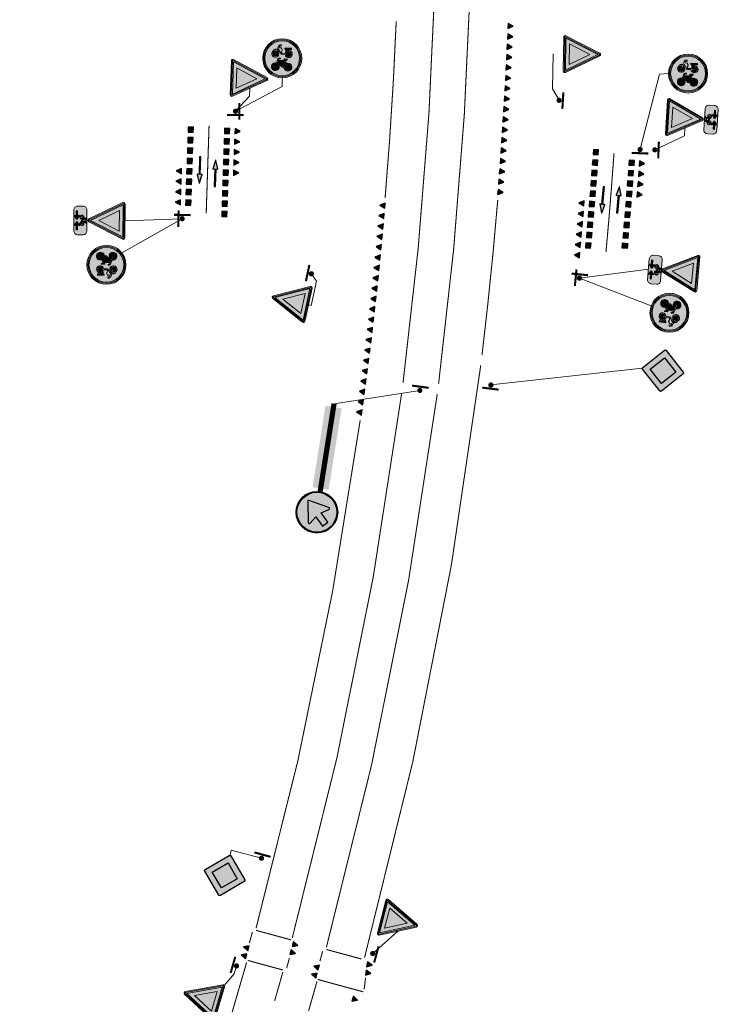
# Model space of a CAD drawing. Header units: metres. Extents: x 232695 to 233536, y 552964 to 554401.
# Tile 10 of 23: x 233246 to 233313, y 553775 to 553870. Entities that reach past the tile are written whole.
import ezdxf

# ---------------------------------------------------------------- set-up
doc = ezdxf.new("R2010")
doc.units = ezdxf.units.M
for name, pattern in [('VW-1-1_STREEP', [2, 1, -1]), ('VW-3-3_STREEP', [6, 3, -3]), ('VW-5050_STREEP', [1, 0.5, -0.5]), ('XX-AFBREEK', [7, 4, -1, 1, -1])]:
    doc.linetypes.add(name, pattern=pattern)
for name, color, linetype, lineweight in [('N-WE-VW-MARKERING_DWARS-S', 7, 'Continuous', 25), ('N-WE-VW-VERKEERSTEKEN_BORD-AANPIJLING-T18', 7, 'Continuous', 13), ('N-WE-VW-VERKEERSTEKEN_BORD-S', 7, 'Continuous', 25), ('N-WE-VW-VERKEERSTEKEN_BORD_ONDERBORD-S', 7, 'Continuous', 25), ('N-WE-VW-VERKEERSTEKEN_PAAL-S', 7, 'Continuous', 25), ('N-WE-VW-VERKEERSTEKEN_PAAL_DUBBEL-S', 7, 'Continuous', 25), ('to-xx-bibcontour', 7, 'Continuous', 25), ('to-xx-bibkleur', 7, 'Continuous', 13), ('to-xx-bibmono', 7, 'Continuous', 13), ('X-XX-AL-AFBREEKLIJN-G', 7, 'XX-AFBREEK', 18)]:
    doc.layers.add(name, color=color, linetype=linetype, lineweight=lineweight)
for name, color, linetype, lineweight, true_color in [('N-WE-VW-MARKERING_DWARS_OVERSTEEK_KANALISATIESTREEP50_010-G', 7, 'VW-5050_STREEP', 13, 0xffffff), ('N-WE-VW-MARKERING_FIGUUR-S', 7, 'Continuous', 13, 0xffffff), ('N-WE-VW-MARKERING_LANGS_STREEP_33-G', 7, 'VW-3-3_STREEP', 13, 0xffffff)]:
    doc.layers.add(name, color=color, linetype=linetype, lineweight=lineweight, true_color=true_color)
doc.layers.add('N-WE-VW-MARKERING_LANGS_STREEP_010-G', color=7, linetype='Continuous', true_color=0xffffff)
doc.layers.add('N-WE-VW-MARKERING_LANGS_STREEP_11_010-G', color=7, linetype='VW-1-1_STREEP', true_color=0xffffff)

# ---------------------------------------------------------------- blocks, each defined once
blk = doc.blocks.new('B01')
h = blk.add_hatch(color=255)
edge = h.paths.add_edge_path()
edge.add_line((0.521, 0.491), (0.991, 0.021))
edge.add_arc((0.971, 0), 0.0293, -45, 45, ccw=False)
edge.add_line((0.991, -0.021), (0.521, -0.491))
edge.add_arc((0.5, -0.471), 0.0293, 225, 315, ccw=False)
edge.add_line((0.479, -0.491), (0.009, -0.021))
edge.add_arc((0.029, 0), 0.0293, 135, 225, ccw=False)
edge.add_line((0.009, 0.021), (0.479, 0.491))
edge.add_arc((0.5, 0.471), 0.0293, 45, 135, ccw=False)
h.paths.add_polyline_path([(0.5, 0.31), (0.81, 0), (0.5, -0.31), (0.19, 0)], flags=16)
at = {"true_color": 0xfad505}
blk.add_hatch(color=40, dxfattribs=at).paths.add_polyline_path([(0.5, 0.31), (0.81, 0), (0.5, -0.31), (0.19, 0)])
at = {"color": 250}
blk.add_lwpolyline([(0.521, 0.491), (0.991, 0.021, -0.414214), (0.991, -0.021), (0.521, -0.491, -0.414214), (0.479, -0.491), (0.009, -0.021, -0.414214), (0.009, 0.021), (0.479, 0.491, -0.414214)], format="xyb", close=True, dxfattribs=at)
at = {"color": 40, "true_color": 0xfad505}
blk.add_lwpolyline([(0.5, 0.31), (0.81, 0), (0.5, -0.31), (0.19, 0)], close=True, dxfattribs=at)
blk = doc.blocks.new('*U10')
at = {"const_width": 0.25, "flags": 128}
blk.add_lwpolyline([(0.128, -0.012, 1), (-0.121, 0.016, 1)], format="xyb", close=True, dxfattribs=at)
at = {"const_width": 0.2, "flags": 128}
blk.add_lwpolyline([(0.758, -0.446), (-0.832, -0.265)], dxfattribs=at)
blk = doc.blocks.new('D02r_BB22')
h = blk.add_hatch(color=255)
edge = h.paths.add_edge_path()
edge.add_arc((0, 2.641), 0.5, 0, 360)
edge = h.paths.add_edge_path(flags=17)
edge.add_arc((0, 2.641), 0.48, 0, 360)
at = {"true_color": 0x007dfa}
h = blk.add_hatch(color=150, dxfattribs=at)
edge = h.paths.add_edge_path()
edge.add_arc((0, 2.641), 0.48, 0, 360)
edge = h.paths.add_edge_path(flags=16)
edge.add_arc((0.142, 2.911), 0.0275, 10.4106, 147.4324)
edge.add_line((0.118, 2.926), (0.009, 2.751))
edge.add_line((0.009, 2.751), (-0.188, 2.948))
edge.add_line((-0.188, 2.948), (-0.297, 2.838))
edge.add_line((-0.297, 2.838), (-0.1, 2.641))
edge.add_line((-0.1, 2.641), (-0.275, 2.532))
edge.add_arc((-0.26, 2.509), 0.0276, 121.9964, 259.0182)
edge.add_line((-0.266, 2.482), (0.234, 2.392))
edge.add_arc((0.238, 2.416), 0.0239, 259.8431, 392.4604)
edge.add_line((0.258, 2.429), (0.169, 2.916))
h = blk.add_hatch(color=255)
edge = h.paths.add_edge_path()
edge.add_arc((0.142, 2.911), 0.0275, 10.4106, 147.4324)
edge.add_line((0.118, 2.926), (0.009, 2.751))
edge.add_line((0.009, 2.751), (-0.188, 2.948))
edge.add_line((-0.188, 2.948), (-0.297, 2.838))
edge.add_line((-0.297, 2.838), (-0.1, 2.641))
edge.add_line((-0.1, 2.641), (-0.275, 2.532))
edge.add_arc((-0.26, 2.509), 0.0276, 121.9964, 259.0182)
edge.add_line((-0.266, 2.482), (0.234, 2.392))
edge.add_arc((0.238, 2.416), 0.0239, 259.8431, 392.4604)
edge.add_line((0.258, 2.429), (0.169, 2.916))
at = {"color": 150, "true_color": 0x007dfa}
blk.add_lwpolyline([(0.169, 2.916, 0.681015), (0.118, 2.926), (0.009, 2.751), (-0.188, 2.948), (-0.297, 2.838), (-0.1, 2.641), (-0.275, 2.532, 0.681015), (-0.266, 2.482), (0.234, 2.392, 0.653244), (0.258, 2.429)], format="xyb", close=True, dxfattribs=at)
at = {"color": 251, "const_width": 0.125}
blk.add_lwpolyline([(0, 2.166), (0, 0)], dxfattribs=at)
at = {"color": 150, "true_color": 0x007dfa}
for radius in [0.5, 0.48]:
    blk.add_circle((0, 2.641), radius, dxfattribs=at)
at = {"color": 254}
blk.add_solid([(-0.195, 2.062), (-0.195, 1.989), (0.195, 2.062), (0.195, 1.989)], dxfattribs=at)
at = {"color": 2, "true_color": 0xffff00}
blk.add_solid([(-0.195, 1.989), (0.195, 1.989), (-0.195, 0.079), (0.195, 0.079)], dxfattribs=at)
blk = doc.blocks.new('*U14')
at = {"const_width": 0.2, "flags": 128}
blk.add_lwpolyline([(-0.444, -0.753), (-0.265, 0.837)], dxfattribs=at)
at = {"const_width": 0.25, "flags": 128}
blk.add_lwpolyline([(-0.011, -0.122, 1), (0.017, 0.126, 1)], format="xyb", close=True, dxfattribs=at)
blk = doc.blocks.new('*U16')
at = {"const_width": 0.25, "flags": 128}
blk.add_lwpolyline([(0.003, 0.127, 1), (0.004, -0.123, 1)], format="xyb", close=True, dxfattribs=at)
at = {"const_width": 0.2, "flags": 128}
blk.add_lwpolyline([(0.36, 0.804), (0.367, -0.796)], dxfattribs=at)
blk = doc.blocks.new('*U15')
at = {"const_width": 0.2, "flags": 128}
blk.add_lwpolyline([(-0.347, -0.802), (-0.366, 0.798)], dxfattribs=at)
at = {"const_width": 0.25, "flags": 128}
blk.add_lwpolyline([(0.005, -0.123, 1), (0.002, 0.127, 1)], format="xyb", close=True, dxfattribs=at)
blk = doc.blocks.new('N-SVW-MARKERING_DWARS_DRIEHOEK_50 50')
at = {"flags": 128}
blk.add_lwpolyline([(0.25, -0.25), (0.5, 0.25), (0, 0.25)], close=True, dxfattribs=at)
blk.add_solid([(0, 0.25), (0.5, 0.25), (0.25, -0.25), (0.5, 0.25)])
blk = doc.blocks.new('N-SVW-VERKEERSTEKEN_BORD_B06-SO')
at = {"true_color": 0xff0000}
h = blk.add_hatch(color=1, dxfattribs=at)
h.dxf.hatch_style = 1
h.paths.add_polyline_path([(-3.53, 3.13), (-0.27, -3.4, 0.284079), (0, -3.56), (0, -3.36, -0.284079), (-0.09, -3.31), (-3.35, 3.22, -0.557537), (-3.26, 3.36), (0, 3.36), (0, 3.56), (-3.26, 3.56, 0.557537)])
at = {"true_color": 0xffffff}
h = blk.add_hatch(color=7, dxfattribs=at)
h.dxf.hatch_style = 1
h.paths.add_polyline_path([(-0.09, -3.31, 0.284079), (0, -3.36), (0, -3.04), (-3.1, 3.16), (0, 3.16), (0, 3.36), (-3.26, 3.36, 0.557537), (-3.35, 3.22)])
at = {"true_color": 0xff0000}
h = blk.add_hatch(color=1, dxfattribs=at)
h.dxf.hatch_style = 1
h.paths.add_polyline_path([(0, -3.04), (0, -1.48), (-1.97, 2.46), (0, 2.46), (0, 3.16), (-3.1, 3.16)], flags=17)
at = {"true_color": 0xffffff}
h = blk.add_hatch(color=7, dxfattribs=at)
h.dxf.hatch_style = 1
h.paths.add_polyline_path([(0, -1.48), (1.97, 2.46), (-1.97, 2.46)])
at = {"true_color": 0xff0000}
h = blk.add_hatch(color=1, dxfattribs=at)
h.dxf.hatch_style = 1
h.paths.add_polyline_path([(0, 3.36), (3.26, 3.36, -0.557537), (3.35, 3.22), (0.09, -3.31, -0.284079), (0, -3.36), (0, -3.56, 0.284079), (0.27, -3.4), (3.53, 3.13, 0.557537), (3.26, 3.56), (0, 3.56)])
at = {"true_color": 0xffffff}
h = blk.add_hatch(color=7, dxfattribs=at)
h.dxf.hatch_style = 1
h.paths.add_polyline_path([(0, -3.04), (0, -3.36, 0.284079), (0.09, -3.31), (3.35, 3.22, 0.557537), (3.26, 3.36), (0, 3.36), (0, 3.16), (3.1, 3.16)])
at = {"true_color": 0xff0000}
h = blk.add_hatch(color=1, dxfattribs=at)
h.dxf.hatch_style = 1
h.paths.add_polyline_path([(0, -3.04), (3.1, 3.16), (0, 3.16), (0, 2.46), (1.97, 2.46), (0, -1.48)], flags=17)
at = {"color": 1, "lineweight": 0, "true_color": 0xff0000}
blk.add_lwpolyline([(-3.53, 3.13), (-0.27, -3.4, 0.618034), (0.27, -3.4), (3.53, 3.13, 0.557537), (3.26, 3.56), (-3.26, 3.56, 0.557537)], format="xyb", close=True, dxfattribs=at)
at = {"color": 7, "lineweight": 0, "true_color": 0xffffff}
blk.add_lwpolyline([(-3.35, 3.22), (-0.09, -3.31, 0.618034), (0.09, -3.31), (3.35, 3.22, 0.557537), (3.26, 3.36), (-3.26, 3.36, 0.557537)], format="xyb", close=True, dxfattribs=at)
for points in [[(-3.1, 3.16), (0, -3.04), (3.1, 3.16)], [(-1.97, 2.46), (0, -1.48), (1.97, 2.46)]]:
    blk.add_lwpolyline(points, close=True, dxfattribs=at)
blk = doc.blocks.new('P06')
at = {"layer": 'to-xx-bibkleur'}
h = blk.add_hatch(color=256, dxfattribs=at)
edge = h.paths.add_edge_path()
edge.add_line((-0.508, 0.136), (-0.005, 0.001))
edge.add_arc((0, 0.015), 0.015, 250, 373.22231)
edge.add_line((0.015, 0.018), (-0.007, 0.112))
edge.add_line((-0.007, 0.112), (1.063, 0.112))
edge.add_line((1.063, 0.112), (1.063, 0.188))
edge.add_line((1.063, 0.188), (-0.007, 0.188))
edge.add_line((-0.007, 0.188), (0.015, 0.282))
edge.add_arc((0, 0.285), 0.015, 346.77769, 470)
edge.add_line((-0.005, 0.299), (-0.508, 0.164))
edge.add_arc((-0.504, 0.15), 0.015, 105, 255)
at = {"layer": 'to-xx-bibmono'}
h = blk.add_hatch(color=256, dxfattribs=at)
edge = h.paths.add_edge_path()
edge.add_line((-0.508, 0.136), (-0.005, 0.001))
edge.add_arc((0, 0.015), 0.015, 250, 373.22231)
edge.add_line((0.015, 0.018), (-0.007, 0.112))
edge.add_line((-0.007, 0.112), (1.063, 0.112))
edge.add_line((1.063, 0.112), (1.063, 0.188))
edge.add_line((1.063, 0.188), (-0.007, 0.188))
edge.add_line((-0.007, 0.188), (0.015, 0.282))
edge.add_arc((0, 0.285), 0.015, 346.77769, 470)
edge.add_line((-0.005, 0.299), (-0.508, 0.164))
edge.add_arc((-0.504, 0.15), 0.015, 105, 255)
at = {"layer": 'to-xx-bibcontour'}
blk.add_lwpolyline([(-0.508, 0.136), (-0.005, 0.001, 0.596252), (0.015, 0.018), (-0.007, 0.112), (1.063, 0.112), (1.063, 0.188), (-0.007, 0.188), (0.015, 0.282, 0.596252), (-0.005, 0.299), (-0.508, 0.164, 0.767327)], format="xyb", close=True, dxfattribs=at)
at = {"layer": 'to-xx-bibkleur'}
blk.add_lwpolyline([(-0.508, 0.136), (-0.005, 0.001, 0.596252), (0.015, 0.018), (-0.007, 0.112), (1.063, 0.112), (1.063, 0.188), (-0.007, 0.188), (0.015, 0.282, 0.596252), (-0.005, 0.299), (-0.508, 0.164, 0.767327)], format="xyb", close=True, dxfattribs=at)
at = {"layer": 'to-xx-bibmono'}
blk.add_lwpolyline([(-0.508, 0.136), (-0.005, 0.001, 0.596252), (0.015, 0.018), (-0.007, 0.112), (1.063, 0.112), (1.063, 0.188), (-0.007, 0.188), (0.015, 0.282, 0.596252), (-0.005, 0.299), (-0.508, 0.164, 0.767327)], format="xyb", close=True, dxfattribs=at)
blk = doc.blocks.new('N-SVW-VERKEERSTEKEN_BORD_G12A-SO')
at = {"true_color": 0x007dc8}
h = blk.add_hatch(color=152, dxfattribs=at)
h.dxf.hatch_style = 1
h.paths.add_polyline_path([(-2.68, 2.33), (-2.83, 2.46, 0.180494), (-3.75, 0, 0.414214), (0, -3.75), (0, -3.55, -0.414214), (-3.55, 0, -0.180494)])
at = {"true_color": 0xffffff}
h = blk.add_hatch(color=7, dxfattribs=at)
h.dxf.hatch_style = 1
h.paths.add_polyline_path([(-3.35, 0, -0.180494), (-2.53, 2.19), (-2.68, 2.33, 0.180494), (-3.55, 0, 0.414214), (0, -3.55), (0, -3.35, -0.414214)])
at = {"true_color": 0x007dc8}
h = blk.add_hatch(color=152, dxfattribs=at)
h.dxf.hatch_style = 1
h.paths.add_polyline_path([(-3.35, 0, 1), (3.35, 0, 1)])
h.paths.add_polyline_path([(-0.05, 1.66), (-0.24, 1.96, 0.255306), (-0.31, 2), (-0.71, 2), (-0.61, 2.24, -0.318303), (-0.48, 2.33), (-0.26, 2.33), (-0.26, 2.55), (-0.53, 2.55, 0.321327), (-0.76, 2.41), (-1.16, 1.53), (-1.29, 1.55), (-1.29, 1.72, 0.106802), (-1.66, 1.65), (-1.59, 1.49, 0.671062), (-1.66, 0.25, 0.948349), (-0.96, 1.45), (-0.82, 1.78), (-0.25, 0.85, 0.261076), (-0.1, 0.76), (0.52, 0.76, 0.931549), (1.9, 0.86, 0.922827), (0.53, 0.97), (0, 0.97, -0.255202), (-0.12, 1.04), (-0.22, 1.2), (-0.05, 1.57, 0.251346)], flags=16)
h.paths.add_polyline_path([(-1.23, 1.33), (-1.44, 0.88, 1), (-1.25, 0.79), (-1.05, 1.25, -0.86337), (-1.52, 0.43, -0.929509)], flags=0)
h.paths.add_polyline_path([(0.52, 2), (1.72, 2), (1.72, 1.72), (1.17, 1.72, 0.136609), (0.71, 1.56, -0.485649), (0.59, 1.58), (0.44, 1.89, -0.526528)], flags=16)
h.paths.add_polyline_path([(-0.56, 0.04), (-0.33, 0.04), (-0.33, -0.11), (-0.53, -0.11, 0.345861), (-0.65, -0.19), (-0.74, -0.43), (0.56, -0.43), (0.64, -0.27), (0.41, -0.27, -1), (0.41, -0.11), (0.99, -0.11), (0.99, -0.27), (0.81, -0.27), (0.68, -0.55), (0.89, -0.95, -0.318009), (1.74, -1.18, -0.476174), (1.51, -2.32, -0.529348), (0.4, -1.74), (0.04, -1.74), (-0.85, -0.75), (-0.93, -0.98, -0.427471), (-0.6, -2.02, -0.4733), (-1.74, -2.24, -0.794265), (-1.08, -0.92), (-0.81, -0.15, -0.334348)], flags=16)
h.paths.add_polyline_path([(1.69, 0.88, -0.929509), (0.74, 0.76), (1.25, 0.76, 1), (1.25, 0.97), (0.74, 0.97, -0.86337)], flags=0)
h.paths.add_polyline_path([(-0.79, -0.58), (0.49, -0.58), (0.06, -1.53)], flags=0)
h.paths.add_polyline_path([(-1.14, -1.08), (-1.33, -1.63, 1.053204), (-1.18, -1.68), (-0.99, -1.13, -0.542254), (-0.88, -2.12, -0.632638), (-1.86, -1.66, -0.479903)], flags=0)
h.paths.add_polyline_path([(0.6, -0.73), (0.75, -1.02, 0.234167), (0.4, -1.58), (0.21, -1.58)], flags=0)
h.paths.add_polyline_path([(0.82, -1.17), (1.04, -1.58), (0.56, -1.58, -0.216058)], flags=0)
h.paths.add_polyline_path([(0.96, -1.09, -0.564261), (1.74, -1.75, -0.396488), (1.1, -2.25, -0.350134), (0.56, -1.74), (1.17, -1.74, 0.566151), (1.23, -1.62)], flags=0)
h = blk.add_hatch(color=152, dxfattribs=at)
h.dxf.hatch_style = 1
h.paths.add_polyline_path([(3.36, 1.15), (3.55, 1.22, 0.577878), (-2.83, 2.46), (-2.68, 2.33, -0.577878)])
at = {"true_color": 0xffffff}
h = blk.add_hatch(color=7, dxfattribs=at)
h.dxf.hatch_style = 1
h.paths.add_polyline_path([(-2.68, 2.33), (-2.53, 2.19, -0.577878), (3.17, 1.09), (3.36, 1.15, 0.577878)])
h = blk.add_hatch(color=7, dxfattribs=at)
h.dxf.hatch_style = 1
h.paths.add_polyline_path([(-0.05, 1.66), (-0.24, 1.96, 0.255306), (-0.31, 2), (-0.71, 2), (-0.61, 2.24, -0.318303), (-0.48, 2.33), (-0.26, 2.33), (-0.26, 2.55), (-0.53, 2.55, 0.321327), (-0.76, 2.41), (-1.16, 1.53), (-1.29, 1.55), (-1.29, 1.72, 0.106802), (-1.66, 1.65), (-1.59, 1.49, 0.671062), (-1.66, 0.25, 0.948349), (-0.96, 1.45), (-0.82, 1.78), (-0.25, 0.85, 0.259153), (-0.1, 0.76), (0.52, 0.76, 0.931549), (1.9, 0.86, 0.922827), (0.53, 0.97), (0, 0.97, -0.255465), (-0.12, 1.04), (-0.22, 1.2), (-0.05, 1.57, 0.249583)])
h.paths.add_polyline_path([(-1.52, 0.43, -0.929509), (-1.23, 1.33), (-1.44, 0.88, 1), (-1.25, 0.79), (-1.05, 1.25, -0.86337)], flags=16)
h.paths.add_polyline_path([(1.69, 0.88, -0.929509), (0.74, 0.76), (1.25, 0.76, 1), (1.25, 0.97), (0.74, 0.97, -0.86337)], flags=16)
h = blk.add_hatch(color=7, dxfattribs=at)
h.dxf.hatch_style = 1
h.paths.add_polyline_path([(1.17, 1.72), (1.72, 1.72), (1.72, 2), (0.52, 2, 0.572156), (0.45, 1.88), (0.59, 1.58, 0.436321), (0.7, 1.55, -0.140127)])
h = blk.add_hatch(color=7, dxfattribs=at)
h.dxf.hatch_style = 1
h.paths.add_polyline_path([(0.68, -0.55), (0.81, -0.27), (0.99, -0.27), (0.99, -0.11), (0.41, -0.11, 1), (0.41, -0.27), (0.64, -0.27), (0.56, -0.43), (-0.74, -0.43), (-0.65, -0.19, -0.345861), (-0.53, -0.11), (-0.33, -0.11), (-0.33, 0.04), (-0.56, 0.04, 0.334348), (-0.81, -0.15), (-1.08, -0.92, 0.794265), (-1.74, -2.24, 0.4733), (-0.6, -2.02, 0.427471), (-0.93, -0.98), (-0.85, -0.75), (0.04, -1.74), (0.4, -1.74, 0.529348), (1.51, -2.32, 0.476174), (1.74, -1.18, 0.318009), (0.89, -0.95)])
h.paths.add_polyline_path([(-0.79, -0.58), (0.49, -0.58), (0.06, -1.53)], flags=16)
h.paths.add_polyline_path([(-0.99, -1.13, -0.542254), (-0.88, -2.12, -0.632638), (-1.86, -1.66, -0.479903), (-1.14, -1.08), (-1.33, -1.63, 1.053204), (-1.18, -1.68)], flags=16)
h.paths.add_polyline_path([(0.6, -0.73), (0.75, -1.02, 0.234167), (0.4, -1.58), (0.21, -1.58)], flags=16)
h.paths.add_polyline_path([(0.82, -1.17), (1.04, -1.58), (0.56, -1.58, -0.216058)], flags=16)
h.paths.add_polyline_path([(0.56, -1.74), (1.17, -1.74, 0.566151), (1.23, -1.62), (0.96, -1.09, -0.564261), (1.74, -1.75, -0.396488), (1.1, -2.25, -0.350134)], flags=16)
at = {"true_color": 0x007dc8}
h = blk.add_hatch(color=152, dxfattribs=at)
h.dxf.hatch_style = 1
h.paths.add_polyline_path([(-1.05, 1.25), (-1.25, 0.79, -1), (-1.44, 0.88), (-1.23, 1.33, 0.929509), (-1.52, 0.43, 0.86337)])
h = blk.add_hatch(color=152, dxfattribs=at)
h.dxf.hatch_style = 1
h.paths.add_polyline_path([(3.75, 0, 0.083022), (3.55, 1.22), (3.36, 1.15, -0.083022), (3.55, 0, -0.414214), (0, -3.55), (0, -3.75, 0.414214)])
at = {"true_color": 0xffffff}
h = blk.add_hatch(color=7, dxfattribs=at)
h.dxf.hatch_style = 1
h.paths.add_polyline_path([(3.36, 1.15), (3.17, 1.09, -0.083022), (3.35, 0, -0.414214), (0, -3.35), (0, -3.55, 0.414214), (3.55, 0, 0.083022)])
at = {"true_color": 0x007dc8}
h = blk.add_hatch(color=152, dxfattribs=at)
h.dxf.hatch_style = 1
h.paths.add_polyline_path([(0.74, 0.97), (1.25, 0.97, -1), (1.25, 0.76), (0.74, 0.76, 0.929509), (1.69, 0.88, 0.86337)])
h = blk.add_hatch(color=152, dxfattribs=at)
h.dxf.hatch_style = 1
h.paths.add_polyline_path([(-1.18, -1.68, -1.053204), (-1.33, -1.63), (-1.14, -1.08, 0.479903), (-1.86, -1.66, 0.632638), (-0.88, -2.12, 0.542254), (-0.99, -1.13)])
h = blk.add_hatch(color=152, dxfattribs=at)
h.dxf.hatch_style = 1
h.paths.add_polyline_path([(0.49, -0.58), (-0.79, -0.58), (0.06, -1.53)])
h = blk.add_hatch(color=152, dxfattribs=at)
h.dxf.hatch_style = 1
h.paths.add_polyline_path([(0.21, -1.58), (0.4, -1.58, -0.234167), (0.75, -1.02), (0.6, -0.73)])
h = blk.add_hatch(color=152, dxfattribs=at)
h.dxf.hatch_style = 1
h.paths.add_polyline_path([(0.56, -1.74, 0.350134), (1.1, -2.25, 0.396488), (1.74, -1.75, 0.564261), (0.96, -1.09), (1.29, -1.74)])
h = blk.add_hatch(color=152, dxfattribs=at)
h.dxf.hatch_style = 1
h.paths.add_polyline_path([(1.04, -1.58), (0.82, -1.17, 0.216058), (0.56, -1.58)])
at = {"color": 7, "lineweight": 0, "true_color": 0xffffff}
for points in [[(0.53, 0.97, -0.922827), (1.9, 0.86, -0.931549), (0.52, 0.76), (-0.1, 0.76, -0.259153), (-0.25, 0.85), (-0.82, 1.78), (-0.96, 1.45, -0.948349), (-1.66, 0.25, -0.671062), (-1.59, 1.49), (-1.66, 1.65, -0.106802), (-1.29, 1.72), (-1.29, 1.55), (-1.16, 1.53), (-0.76, 2.41, -0.321327), (-0.53, 2.55), (-0.26, 2.55), (-0.26, 2.33), (-0.48, 2.33, 0.318303), (-0.61, 2.24), (-0.71, 2), (-0.31, 2, -0.265598), (-0.23, 1.96), (-0.05, 1.66, -0.249583), (-0.05, 1.57), (-0.22, 1.2), (-0.12, 1.04, 0.255465), (0, 0.97)], [(1.72, 2), (0.52, 2, 0.526528), (0.44, 1.89), (0.59, 1.58, 0.485649), (0.71, 1.56, -0.136609), (1.17, 1.72), (1.72, 1.72)], [(0.68, -0.55), (0.81, -0.27), (0.99, -0.27), (0.99, -0.11), (0.41, -0.11, 1), (0.41, -0.27), (0.64, -0.27), (0.56, -0.43), (-0.74, -0.43), (-0.65, -0.19, -0.345861), (-0.53, -0.11), (-0.33, -0.11), (-0.33, 0.04), (-0.56, 0.04, 0.334348), (-0.81, -0.15), (-1.08, -0.92, 0.794265), (-1.74, -2.24, 0.4733), (-0.6, -2.02, 0.427471), (-0.93, -0.98), (-0.85, -0.75), (0.04, -1.74), (0.4, -1.74, 0.529348), (1.51, -2.32, 0.476174), (1.74, -1.18, 0.318009), (0.89, -0.95)], [(-1.05, 1.25, -0.86337), (-1.52, 0.43, -0.929509), (-1.23, 1.33), (-1.44, 0.88, 1), (-1.25, 0.79)], [(0.74, 0.97, -0.86337), (1.69, 0.88, -0.929509), (0.74, 0.76), (1.25, 0.76, 1), (1.25, 0.97)], [(-0.99, -1.13, -0.542254), (-0.88, -2.12, -0.632638), (-1.86, -1.66, -0.479903), (-1.14, -1.08), (-1.33, -1.63, 1.053204), (-1.18, -1.68)], [(0.6, -0.73), (0.21, -1.58), (0.4, -1.58, -0.234167), (0.75, -1.02)], [(0.96, -1.09, -0.564261), (1.74, -1.75, -0.396488), (1.1, -2.25, -0.350134), (0.56, -1.74), (1.17, -1.74, 0.566151), (1.23, -1.62)], [(1.04, -1.58), (0.82, -1.17, 0.216058), (0.56, -1.58)]]:
    blk.add_lwpolyline(points, format="xyb", close=True, dxfattribs=at)
blk.add_lwpolyline([(0.49, -0.58), (-0.79, -0.58), (0.06, -1.53)], close=True, dxfattribs=at)
at = {"color": 152, "lineweight": 0, "true_color": 0x007dc8}
blk.add_circle((0, 0), 3.75, dxfattribs=at)
at = {"color": 7, "lineweight": 0, "true_color": 0xffffff}
for radius in [3.55, 3.35]:
    blk.add_circle((0, 0), radius, dxfattribs=at)
blk = doc.blocks.new('*U12')
at = {"const_width": 0.2, "flags": 128}
blk.add_lwpolyline([(-0.444, -0.752), (-0.264, 0.838)], dxfattribs=at)
at = {"const_width": 0.25, "flags": 128}
blk.add_lwpolyline([(-0.011, -0.122, 1), (0.018, 0.126, 1)], format="xyb", close=True, dxfattribs=at)
blk = doc.blocks.new('*U11')
at = {"const_width": 0.2, "flags": 128}
blk.add_lwpolyline([(-0.751, 0.45), (0.839, 0.27)], dxfattribs=at)
at = {"const_width": 0.25, "flags": 128}
blk.add_lwpolyline([(-0.121, 0.016, 1), (0.128, -0.012, 1)], format="xyb", close=True, dxfattribs=at)
blk = doc.blocks.new('*U29')
at = {"const_width": 0.25, "flags": 128}
blk.add_lwpolyline([(0.021, 0.126, 1), (-0.015, -0.122, 1)], format="xyb", close=True, dxfattribs=at)
at = {"const_width": 0.2, "flags": 128}
blk.add_lwpolyline([(0.475, 0.742), (0.244, -0.841)], dxfattribs=at)
blk = doc.blocks.new('N-SVW-MARKERING_DWARS_OVERSTEEK_BLOKSTREEP_050')
at = {"flags": 128}
blk.add_lwpolyline([(0, -0.25), (0.5, -0.25), (0.5, 0.25), (0, 0.25)], close=True, dxfattribs=at)
blk.add_solid([(0, 0.25), (0.5, 0.25), (0, -0.25), (0.5, -0.25)])
blk = doc.blocks.new('N-SVW-VERKEERSTEKEN_BORD_ONDERBORD_OB503OB02-SO')
at = {"true_color": 0xffffff}
h = blk.add_hatch(color=7, dxfattribs=at)
h.dxf.hatch_style = 1
edge = h.paths.add_edge_path()
edge.add_line((2.75, -0.52), (2.75, 0.52))
edge.add_arc((2.02, 0.52), 0.726, 0, 90)
edge.add_line((2.02, 1.25), (-2.02, 1.25))
edge.add_arc((-2.02, 0.52), 0.726, 90, 180)
edge.add_line((-2.75, 0.52), (-2.75, -0.52))
edge.add_arc((-2.02, -0.52), 0.726, 180, 270)
edge.add_line((-2.02, -1.25), (2.02, -1.25))
edge.add_arc((2.02, -0.52), 0.726, 270, 360)
at = {"true_color": 0x191919}
h = blk.add_hatch(color=250, dxfattribs=at)
h.dxf.hatch_style = 1
h.paths.add_polyline_path([(0.37, 0.87), (0.43, 1.01), (0.52, 1.01), (0.52, 1.09), (0.23, 1.09, 1), (0.23, 1.01), (0.34, 1.01), (0.3, 0.93), (-0.37, 0.93), (-0.32, 1.05, -0.345861), (-0.26, 1.09), (-0.16, 1.09), (-0.16, 1.17), (-0.27, 1.17, 0.334348), (-0.4, 1.07), (-0.54, 0.67, 0.794265), (-0.88, -0.01, 0.4733), (-0.29, 0.11, 0.427471), (-0.47, 0.64), (-0.43, 0.76), (0.03, 0.25), (0.22, 0.25, 0.529348), (0.79, -0.05, 0.476174), (0.91, 0.54, 0.318009), (0.47, 0.66)])
h.paths.add_polyline_path([(-0.39, 0.85), (0.27, 0.85), (0.05, 0.36)], flags=16)
h.paths.add_polyline_path([(-0.5, 0.57, -0.542254), (-0.44, 0.06, -0.632638), (-0.94, 0.29, -0.479903), (-0.57, 0.59), (-0.67, 0.31, 1.053204), (-0.59, 0.28)], flags=16)
h.paths.add_polyline_path([(0.32, 0.77), (0.4, 0.62, 0.234167), (0.22, 0.33), (0.12, 0.33)], flags=16)
h.paths.add_polyline_path([(0.44, 0.55), (0.55, 0.33), (0.3, 0.33, -0.216058)], flags=16)
h.paths.add_polyline_path([(0.3, 0.25), (0.61, 0.25, 0.566151), (0.65, 0.31), (0.51, 0.58, -0.564261), (0.91, 0.25, -0.396488), (0.58, -0.01, -0.350134)], flags=16)
h = blk.add_hatch(color=250, dxfattribs=at)
h.dxf.hatch_style = 1
edge = h.paths.add_edge_path()
edge.add_arc((-0.29, -0.67), 0.0508, -55.4489, 55.3151, ccw=False)
edge.add_line((-0.26, -0.71), (-0.91, -1.17))
edge.add_arc((-0.94, -1.12), 0.0497, 163.0196, 304.618, ccw=False)
edge.add_line((-0.99, -1.11), (-0.91, -0.8))
edge.add_line((-0.91, -0.8), (-1.83, -0.8))
edge.add_line((-1.83, -0.8), (-1.83, -0.55))
edge.add_line((-1.83, -0.55), (-0.91, -0.55))
edge.add_line((-0.91, -0.55), (-0.99, -0.23))
edge.add_arc((-0.94, -0.22), 0.0509, 59.1524, 193.2055, ccw=False)
edge.add_line((-0.91, -0.18), (-0.26, -0.63))
h = blk.add_hatch(color=250, dxfattribs=at)
h.dxf.hatch_style = 1
edge = h.paths.add_edge_path()
edge.add_arc((0.29, -0.67), 0.0508, 484.6849, 595.4489)
edge.add_line((0.26, -0.71), (0.91, -1.17))
edge.add_arc((0.94, -1.12), 0.0497, 235.382, 376.9804)
edge.add_line((0.99, -1.11), (0.91, -0.8))
edge.add_line((0.91, -0.8), (1.83, -0.8))
edge.add_line((1.83, -0.8), (1.83, -0.55))
edge.add_line((1.83, -0.55), (0.91, -0.55))
edge.add_line((0.91, -0.55), (0.99, -0.23))
edge.add_arc((0.94, -0.22), 0.0509, 346.7945, 480.8476)
edge.add_line((0.91, -0.18), (0.26, -0.63))
at = {"color": 250, "lineweight": 0, "true_color": 0x191919}
for points in [[(2.75, -0.52), (2.75, 0.52, 0.414214), (2.02, 1.25), (-2.02, 1.25, 0.414214), (-2.75, 0.52), (-2.75, -0.52, 0.414214), (-2.02, -1.25), (2.02, -1.25, 0.414214)], [(0.37, 0.87), (0.43, 1.01), (0.52, 1.01), (0.52, 1.09), (0.23, 1.09, 1), (0.23, 1.01), (0.34, 1.01), (0.3, 0.93), (-0.37, 0.93), (-0.32, 1.05, -0.345861), (-0.26, 1.09), (-0.16, 1.09), (-0.16, 1.17), (-0.27, 1.17, 0.334348), (-0.4, 1.07), (-0.54, 0.67, 0.794265), (-0.88, -0.01, 0.4733), (-0.29, 0.11, 0.427471), (-0.47, 0.64), (-0.43, 0.76), (0.03, 0.25), (0.22, 0.25, 0.529348), (0.79, -0.05, 0.476174), (0.91, 0.54, 0.318009), (0.47, 0.66)], [(-0.5, 0.57, -0.542254), (-0.44, 0.06, -0.632638), (-0.94, 0.29, -0.479903), (-0.57, 0.59), (-0.67, 0.31, 1.053204), (-0.59, 0.28)], [(0.32, 0.77), (0.12, 0.33), (0.22, 0.33, -0.234167), (0.4, 0.62)], [(0.51, 0.58, -0.564261), (0.91, 0.25, -0.396488), (0.58, -0.01, -0.350134), (0.3, 0.25), (0.61, 0.25, 0.566151), (0.65, 0.31)], [(0.55, 0.33), (0.44, 0.55, 0.216058), (0.3, 0.33)], [(-1.83, -0.55), (-0.91, -0.55), (-0.99, -0.23, -0.662219), (-0.91, -0.18), (-0.26, -0.63, -0.524067), (-0.26, -0.71), (-0.91, -1.17, -0.710653), (-0.99, -1.11), (-0.91, -0.8), (-1.83, -0.8)], [(1.83, -0.55), (0.91, -0.55), (0.99, -0.23, 0.662219), (0.91, -0.18), (0.26, -0.63, 0.524067), (0.26, -0.71), (0.91, -1.17, 0.710653), (0.99, -1.11), (0.91, -0.8), (1.83, -0.8)]]:
    blk.add_lwpolyline(points, format="xyb", close=True, dxfattribs=at)
blk.add_lwpolyline([(0.27, 0.85), (-0.39, 0.85), (0.05, 0.36)], close=True, dxfattribs=at)

msp = doc.modelspace()

# ---------------------------------------------------------------- linework, layer by layer
at = {"layer": 'N-WE-VW-MARKERING_DWARS_OVERSTEEK_KANALISATIESTREEP50_010-G', "ltscale": 2, "const_width": 0.1, "flags": 128}
for points in [[(233263.882, 553859.364), (233263.606, 553850.937)], [(233268.398, 553781.987), (233271.775, 553781.068)], [(233275.153, 553780.149), (233278.53, 553779.23)], [(233267.599, 553779.096), (233270.977, 553778.177)], [(233274.354, 553777.257), (233278.696, 553776.076)]]:
    msp.add_lwpolyline(points, dxfattribs=at)
msp.add_lwpolyline([(233302.026, 553847.224, 0.005705), (233302.795, 553856.693)], format="xyb", dxfattribs=at)
at = {"layer": 'N-WE-VW-MARKERING_LANGS_STREEP_010-G', "const_width": 0.1, "flags": 128}
for points in [[(233271.876, 553781.248, 0.033582), (233282.394, 553833.645, 0.033582)], [(233275.157, 553780.355, 0.033798), (233285.81, 553833.544, 0.033798)], [(233270.183, 553775.203, 0.001806), (233270.971, 553777.971)], [(233273.447, 553774.252, 0.001828), (233274.252, 553777.078)]]:
    msp.add_lwpolyline(points, format="xyb", dxfattribs=at)
at = {"layer": 'N-WE-VW-MARKERING_LANGS_STREEP_11_010-G', "ltscale": 2, "const_width": 0.1, "flags": 128}
for points in [[(233282.523, 553834.637, 0.024484), (233285.618, 553873.498)], [(233285.938, 553834.536, 0.024277), (233289.017, 553873.399)], [(233280.802, 553852.416, 0.010768), (233281.868, 553869.381, 0.010768)], [(233290.111, 553837.303, 0.009248), (233291.624, 553852.225)]]:
    msp.add_lwpolyline(points, format="xyb", dxfattribs=at)
at = {"layer": 'N-WE-VW-MARKERING_LANGS_STREEP_33-G', "ltscale": 2, "const_width": 0.1, "flags": 128}
for points in [[(233278.823, 553779.357, 0.035827), (233289.99, 553836.31, 0.035763)], [(233268.402, 553782.194, 0.031614), (233278.407, 553831.041, 0.02892)], [(233245.735, 553713.468), (233260.9, 553757.737, 0.014053), (233267.497, 553778.916)]]:
    msp.add_lwpolyline(points, format="xyb", dxfattribs=at)
at = {"layer": 'N-WE-VW-VERKEERSTEKEN_BORD-AANPIJLING-T18'}
for p, q in [((233261.301, 553850.415), (233255.489, 553847.143)), ((233255.802, 553850.207), (233261.294, 553850.41)), ((233306.106, 553845.553), (233299.472, 553844.699)), ((233306.377, 553842.049), (233299.472, 553844.699)), ((233290.966, 553834.43), (233305.507, 553836.026)), ((233284.142, 553833.901), (233275.893, 553832.625))]:
    msp.add_line(p, q, dxfattribs=at)
at = {"layer": 'N-WE-VW-VERKEERSTEKEN_BORD-AANPIJLING-T18', "flags": 128}
for points in [[(233297.522, 553861.795), (233296.899, 553862.898), (233296.942, 553866.251)], [(233270.912, 553863.963), (233270.912, 553863.138), (233266.422, 553860.744)], [(233308.039, 553864.374), (233307.165, 553864.311), (233305.298, 553857.094)], [(233267.784, 553862.948), (233267.769, 553862.198), (233266.425, 553860.747)], [(233309.617, 553859.137), (233309.581, 553858.388), (233306.719, 553857.033)], [(233273.713, 553845.115), (233274.209, 553844.399), (233273.705, 553842.077), (233273.442, 553842.134)], [(233268.926, 553788.922), (233266.021, 553789.684), (233265.894, 553789.201)], [(233282.02, 553781.912), (233279.611, 553779.765)], [(233266.528, 553778.568), (233266.309, 553777.799), (233265.341, 553776.7)]]:
    msp.add_lwpolyline(points, dxfattribs=at)
at = {"layer": 'X-XX-AL-AFBREEKLIJN-G', "const_width": 0.1, "flags": 128}
msp.add_lwpolyline([(233267.752, 553780.764), (233268.043, 553781.825)], dxfattribs=at)
at = {"layer": 'X-XX-AL-AFBREEKLIJN-G', "ltscale": 2, "const_width": 0.1, "flags": 128}
for points in [[(233271.337, 553778.353), (233271.605, 553779.316)], [(233274.532, 553779.023), (233274.797, 553779.987)]]:
    msp.add_lwpolyline(points, dxfattribs=at)
at = {"layer": 'X-XX-AL-AFBREEKLIJN-G', "const_width": 0.1, "flags": 128}
msp.add_lwpolyline([(233278.921, 553777.425, 0.006999), (233278.791, 553776.314)], format="xyb", dxfattribs=at)

# ---------------------------------------------------------------- block references
at = {"layer": 'N-WE-VW-MARKERING_DWARS-S'}
for name, p, rotation in [('N-SVW-MARKERING_DWARS_DRIEHOEK_50 50', (233292.849, 553868.676), 87.60127029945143), ('N-SVW-MARKERING_DWARS_DRIEHOEK_50 50', (233292.805, 553867.677), 87.4600433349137), ('N-SVW-MARKERING_DWARS_DRIEHOEK_50 50', (233292.76, 553866.678), 87.31881637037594), ('N-SVW-MARKERING_DWARS_DRIEHOEK_50 50', (233292.712, 553865.679), 87.17758940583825), ('N-SVW-MARKERING_DWARS_DRIEHOEK_50 50', (233292.661, 553864.68), 87.03636244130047), ('N-SVW-MARKERING_DWARS_DRIEHOEK_50 50', (233292.609, 553863.682), 86.89513547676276), ('N-SVW-MARKERING_DWARS_DRIEHOEK_50 50', (233292.553, 553862.683), 86.75390851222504), ('N-SVW-MARKERING_DWARS_DRIEHOEK_50 50', (233292.495, 553861.685), 86.61268154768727), ('N-SVW-MARKERING_DWARS_DRIEHOEK_50 50', (233292.435, 553860.687), 86.47145458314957), ('N-SVW-MARKERING_DWARS_DRIEHOEK_50 50', (233292.372, 553859.689), 86.33022761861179), ('N-SVW-MARKERING_DWARS_OVERSTEEK_BLOKSTREEP_050', (233261.868, 553858.972), 358.1256741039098), ('N-SVW-MARKERING_DWARS_OVERSTEEK_BLOKSTREEP_050', (233265.366, 553858.857), 358.1256741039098), ('N-SVW-MARKERING_DWARS_DRIEHOEK_50 50', (233292.307, 553858.691), 86.18900065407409), ('N-SVW-MARKERING_DWARS_OVERSTEEK_BLOKSTREEP_050', (233261.836, 553857.972), 358.1256741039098), ('N-SVW-MARKERING_DWARS_OVERSTEEK_BLOKSTREEP_050', (233265.334, 553857.858), 358.1256741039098), ('N-SVW-MARKERING_DWARS_DRIEHOEK_50 50', (233292.239, 553857.693), 86.04777368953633), ('N-SVW-MARKERING_DWARS_OVERSTEEK_BLOKSTREEP_050', (233261.803, 553856.973), 358.1256741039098), ('N-SVW-MARKERING_DWARS_OVERSTEEK_BLOKSTREEP_050', (233265.301, 553856.858), 358.1256741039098), ('N-SVW-MARKERING_DWARS_DRIEHOEK_50 50', (233292.169, 553856.696), 85.9065467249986), ('N-SVW-MARKERING_DWARS_OVERSTEEK_BLOKSTREEP_050', (233301.033, 553856.558), 85.8368554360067), ('N-SVW-MARKERING_DWARS_OVERSTEEK_BLOKSTREEP_050', (233261.77, 553855.973), 358.1256741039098), ('N-SVW-MARKERING_DWARS_OVERSTEEK_BLOKSTREEP_050', (233265.268, 553855.859), 358.1256741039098), ('N-SVW-MARKERING_DWARS_DRIEHOEK_50 50', (233292.096, 553855.698), 85.7653197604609), ('N-SVW-MARKERING_DWARS_OVERSTEEK_BLOKSTREEP_050', (233300.96, 553855.561), 85.8368554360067), ('N-SVW-MARKERING_DWARS_OVERSTEEK_BLOKSTREEP_050', (233304.468, 553855.539), 85.86873704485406), ('N-SVW-MARKERING_DWARS_OVERSTEEK_BLOKSTREEP_050', (233261.737, 553854.974), 358.1256741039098), ('N-SVW-MARKERING_DWARS_OVERSTEEK_BLOKSTREEP_050', (233265.236, 553854.859), 358.1256741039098), ('N-SVW-MARKERING_DWARS_DRIEHOEK_50 50', (233292.021, 553854.701), 85.62409279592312), ('N-SVW-MARKERING_DWARS_OVERSTEEK_BLOKSTREEP_050', (233300.886, 553854.564), 85.69864344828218), ('N-SVW-MARKERING_DWARS_OVERSTEEK_BLOKSTREEP_050', (233304.395, 553854.542), 85.73168219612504), ('N-SVW-MARKERING_DWARS_OVERSTEEK_BLOKSTREEP_050', (233261.705, 553853.974), 358.1256741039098), ('N-SVW-MARKERING_DWARS_OVERSTEEK_BLOKSTREEP_050', (233265.203, 553853.86), 358.1256741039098), ('N-SVW-MARKERING_DWARS_DRIEHOEK_50 50', (233291.944, 553853.704), 85.48286583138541), ('N-SVW-MARKERING_DWARS_OVERSTEEK_BLOKSTREEP_050', (233261.672, 553852.975), 358.1256741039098), ('N-SVW-MARKERING_DWARS_DRIEHOEK_50 50', (233291.864, 553852.707), 85.34163886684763), ('N-SVW-MARKERING_DWARS_OVERSTEEK_BLOKSTREEP_050', (233300.81, 553853.567), 85.56043146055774), ('N-SVW-MARKERING_DWARS_OVERSTEEK_BLOKSTREEP_050', (233304.319, 553853.544), 85.59462734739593), ('N-SVW-MARKERING_DWARS_OVERSTEEK_BLOKSTREEP_050', (233261.639, 553851.975), 358.1256741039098), ('N-SVW-MARKERING_DWARS_OVERSTEEK_BLOKSTREEP_050', (233265.17, 553852.86), 358.1256741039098), ('N-SVW-MARKERING_DWARS_OVERSTEEK_BLOKSTREEP_050', (233300.732, 553852.57), 85.42221947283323), ('N-SVW-MARKERING_DWARS_OVERSTEEK_BLOKSTREEP_050', (233304.241, 553852.547), 85.45757249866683), ('N-SVW-MARKERING_DWARS_OVERSTEEK_BLOKSTREEP_050', (233265.137, 553851.861), 358.1256741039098), ('N-SVW-MARKERING_DWARS_DRIEHOEK_50 50', (233280.56, 553851.934), 265.0964147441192), ('N-SVW-MARKERING_DWARS_OVERSTEEK_BLOKSTREEP_050', (233300.651, 553851.573), 85.2840074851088), ('N-SVW-MARKERING_DWARS_OVERSTEEK_BLOKSTREEP_050', (233304.161, 553851.551), 85.32051764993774), ('N-SVW-MARKERING_DWARS_OVERSTEEK_BLOKSTREEP_050', (233265.105, 553850.861), 358.1256741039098), ('N-SVW-MARKERING_DWARS_DRIEHOEK_50 50', (233280.473, 553850.938), 264.9511782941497), ('N-SVW-MARKERING_DWARS_OVERSTEEK_BLOKSTREEP_050', (233300.567, 553850.576), 85.14579549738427), ('N-SVW-MARKERING_DWARS_OVERSTEEK_BLOKSTREEP_050', (233304.078, 553850.554), 85.18346280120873), ('N-SVW-MARKERING_DWARS_DRIEHOEK_50 50', (233280.384, 553849.942), 264.8059418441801), ('N-SVW-MARKERING_DWARS_OVERSTEEK_BLOKSTREEP_050', (233300.481, 553849.58), 85.00758350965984), ('N-SVW-MARKERING_DWARS_OVERSTEEK_BLOKSTREEP_050', (233303.993, 553849.558), 85.04640795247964), ('N-SVW-MARKERING_DWARS_DRIEHOEK_50 50', (233280.292, 553848.946), 264.6607053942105), ('N-SVW-MARKERING_DWARS_OVERSTEEK_BLOKSTREEP_050', (233300.393, 553848.584), 84.86937152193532), ('N-SVW-MARKERING_DWARS_OVERSTEEK_BLOKSTREEP_050', (233303.905, 553848.562), 84.90935310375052), ('N-SVW-MARKERING_DWARS_DRIEHOEK_50 50', (233280.198, 553847.951), 264.515468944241), ('N-SVW-MARKERING_DWARS_OVERSTEEK_BLOKSTREEP_050', (233300.302, 553847.588), 84.73115953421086), ('N-SVW-MARKERING_DWARS_DRIEHOEK_50 50', (233280.101, 553846.955), 264.3702324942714), ('N-SVW-MARKERING_DWARS_DRIEHOEK_50 50', (233280.002, 553845.96), 264.2249960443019), ('N-SVW-MARKERING_DWARS_DRIEHOEK_50 50', (233279.9, 553844.966), 264.0797595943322), ('N-SVW-MARKERING_DWARS_DRIEHOEK_50 50', (233279.796, 553843.971), 263.9345231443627), ('N-SVW-MARKERING_DWARS_DRIEHOEK_50 50', (233279.689, 553842.977), 263.7892866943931), ('N-SVW-MARKERING_DWARS_DRIEHOEK_50 50', (233279.579, 553841.983), 263.6440502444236), ('N-SVW-MARKERING_DWARS_DRIEHOEK_50 50', (233279.467, 553840.989), 263.498813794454), ('N-SVW-MARKERING_DWARS_DRIEHOEK_50 50', (233279.353, 553839.996), 263.3535773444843), ('N-SVW-MARKERING_DWARS_DRIEHOEK_50 50', (233279.236, 553839.003), 263.2083408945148), ('N-SVW-MARKERING_DWARS_DRIEHOEK_50 50', (233279.116, 553838.01), 263.0631044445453), ('N-SVW-MARKERING_DWARS_DRIEHOEK_50 50', (233278.994, 553837.017), 262.9178679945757), ('N-SVW-MARKERING_DWARS_DRIEHOEK_50 50', (233278.87, 553836.025), 262.7726315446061), ('N-SVW-MARKERING_DWARS_DRIEHOEK_50 50', (233278.743, 553835.033), 262.6273950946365), ('N-SVW-MARKERING_DWARS_DRIEHOEK_50 50', (233278.613, 553834.042), 262.482158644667), ('N-SVW-MARKERING_DWARS_DRIEHOEK_50 50', (233278.481, 553833.05), 262.3369221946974), ('N-SVW-MARKERING_DWARS_DRIEHOEK_50 50', (233278.346, 553832.059), 262.1916857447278), ('N-SVW-MARKERING_DWARS_DRIEHOEK_50 50', (233277.852, 553775.108), 74.18776610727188)]:
    msp.add_blockref(name, p, dxfattribs=dict(at, rotation=rotation))
at = {"layer": 'N-WE-VW-MARKERING_DWARS-S', "linetype": 'ByBlock'}
for p, rotation in [((233266.608, 553858.566), 88.12567407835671), ((233266.575, 553857.567), 88.12567407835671), ((233266.542, 553856.567), 88.12567407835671), ((233266.509, 553855.568), 88.12567407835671), ((233260.992, 553855.248), 268.1632688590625), ((233266.477, 553854.569), 88.12567407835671), ((233266.477, 553854.569), 88.12567407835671), ((233305.465, 553855.458), 85.4916199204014), ((233260.96, 553854.249), 268.1632688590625), ((233305.391, 553854.461), 85.4916199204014), ((233260.929, 553853.249), 268.1632688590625), ((233260.929, 553853.249), 268.1632688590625), ((233305.316, 553853.465), 85.4916199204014), ((233260.898, 553852.25), 268.1632688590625), ((233305.238, 553852.468), 85.4916199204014), ((233299.694, 553852.153), 265.4279975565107), ((233299.61, 553851.157), 265.4279975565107), ((233299.525, 553850.161), 265.4279975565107), ((233299.436, 553849.166), 265.4279975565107), ((233299.346, 553848.171), 265.4279975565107), ((233299.255, 553847.175), 265.4279975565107), ((233267.493, 553780.577), 254.4382083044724), ((233272.099, 553780.358), 74.67311459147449), ((233267.278, 553779.806), 254.4382083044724), ((233271.888, 553779.586), 74.67311459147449), ((233274.243, 553778.722), 254.4382083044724), ((233279.274, 553778.432), 81.18425080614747), ((233274.028, 553777.951), 254.4382083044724), ((233279.151, 553777.641), 81.18425080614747)]:
    msp.add_blockref('N-SVW-MARKERING_DWARS_DRIEHOEK_50 50', p, dxfattribs=dict(at, rotation=rotation))
at = {"layer": 'N-WE-VW-MARKERING_DWARS-S', "xscale": -1, "rotation": 84.77229824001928}
msp.add_blockref('N-SVW-MARKERING_DWARS_OVERSTEEK_BLOKSTREEP_050', (233303.86, 553848.064), dxfattribs=at)
at = {"layer": 'N-WE-VW-MARKERING_FIGUUR-S', "xscale": 1.596045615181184, "yscale": 1.596045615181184, "zscale": 0.006384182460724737}
for p, rotation in [((233263.217, 553854.657), 88.12567411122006), ((233264.257, 553855.214), 268.1256740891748), ((233301.908, 553851.766), 85.14756566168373), ((233303.008, 553852.67), 265.3142478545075)]:
    msp.add_blockref('P06', p, dxfattribs=dict(at, rotation=rotation))
at = {"layer": 'N-WE-VW-VERKEERSTEKEN_BORD-S'}
for name, p, xscale, yscale, zscale, rotation in [('N-SVW-VERKEERSTEKEN_BORD_G12A-SO', (233270.912, 553865.838), 0.5, 0.5, 0.5, 357.9318267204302), ('N-SVW-VERKEERSTEKEN_BORD_B06-SO', (233299.724, 553866.216), 0.4999999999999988, 0.4999999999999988, 0.4999999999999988, 89.27758445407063), ('N-SVW-VERKEERSTEKEN_BORD_B06-SO', (233267.748, 553863.9), 0.4999999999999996, 0.4999999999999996, 0.4999999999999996, 88.12567409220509), ('N-SVW-VERKEERSTEKEN_BORD_G12A-SO', (233309.914, 553864.374), 0.5, 0.5, 0.5, 357.9318267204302), ('N-SVW-VERKEERSTEKEN_BORD_B06-SO', (233309.608, 553860.09), 0.4999999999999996, 0.4999999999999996, 0.4999999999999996, 86.51093623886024), ('N-SVW-VERKEERSTEKEN_BORD_B06-SO', (233254.019, 553850.229), 0.4999999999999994, 0.4999999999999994, 0.4999999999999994, 269.2775844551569), ('N-SVW-VERKEERSTEKEN_BORD_G12A-SO', (233254.019, 553845.979), 0.4999999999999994, 0.4999999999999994, 0.4999999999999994, 180), ('N-SVW-VERKEERSTEKEN_BORD_B06-SO', (233309.126, 553845.283), 0.5, 0.5, 0.5, 264.5291544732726), ('N-SVW-VERKEERSTEKEN_BORD_B06-SO', (233271.7, 553842.512), 0.4999999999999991, 0.4999999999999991, 0.4999999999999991, 257.7515855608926), ('N-SVW-VERKEERSTEKEN_BORD_G12A-SO', (233308.124, 553841.369), 0.4999999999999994, 0.4999999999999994, 0.4999999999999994, 172.763939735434), ('B01', (233307.265, 553833.81), 3.999999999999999, 3.999999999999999, 3.999999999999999, 83.41442003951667), ('D02r_BB22', (233275.893, 553832.625), 3.999999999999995, 3.999999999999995, 3.999999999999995, 171.0262847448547), ('B01', (233265.894, 553789.201), 4, 4, 4, 255.418283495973), ('N-SVW-VERKEERSTEKEN_BORD_B06-SO', (233282.19, 553782.849), 0.5, 0.5, 0.5, 75.67697635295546), ('N-SVW-VERKEERSTEKEN_BORD_B06-SO', (233263.201, 553775.498), 0.4999999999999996, 0.4999999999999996, 0.4999999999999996, 253.5173161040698)]:
    msp.add_blockref(name, p, dxfattribs=dict(at, xscale=xscale, yscale=yscale, zscale=zscale, rotation=rotation))
at = {"layer": 'N-WE-VW-VERKEERSTEKEN_BORD_ONDERBORD-S'}
for p, xscale, yscale, zscale, rotation in [((233312.11, 553859.937), 0.4999999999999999, 0.4999999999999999, 0.4999999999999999, 86.51093623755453), ((233251.512, 553850.253), 0.5, 0.5, 0.5, 270), ((233306.729, 553845.503), 0.5, 0.5, 0.5, 265.3743025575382)]:
    msp.add_blockref('N-SVW-VERKEERSTEKEN_BORD_ONDERBORD_OB503OB02-SO', p, dxfattribs=dict(at, xscale=xscale, yscale=yscale, zscale=zscale, rotation=rotation))
at = {"layer": 'N-WE-VW-VERKEERSTEKEN_PAAL-S'}
for name, p, rotation in [('*U16', (233297.518, 553861.794), 356.102591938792), ('*U12', (233306.719, 553857.033), 184.2187107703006), ('*U11', (233305.307, 553857.073), 184.2187107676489), ('*U16', (233273.713, 553845.115), 167.5243131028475), ('*U14', (233284.14, 553833.904), 268.7360434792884), ('*U10', (233290.962, 553834.428), 359.3178936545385), ('*U10', (233268.926, 553788.922), 171.2381377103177), ('*U15', (233279.615, 553779.766), 164.1002209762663), ('*U16', (233266.528, 553778.568), 163.8907427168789)]:
    msp.add_blockref(name, p, dxfattribs=dict(at, rotation=rotation))
at = {"layer": 'N-WE-VW-VERKEERSTEKEN_PAAL_DUBBEL-S'}
for name, p, rotation in [('*U11', (233266.425, 553860.746), 185.7411853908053), ('*U29', (233266.422, 553860.744), 7.898401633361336), ('*U12', (233261.294, 553850.41), 5.30555122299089), ('*U10', (233261.301, 553850.415), 185.3055512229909), ('*U12', (233299.468, 553844.697), 0.7819300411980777), ('*U10', (233299.476, 553844.701), 180.7819300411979)]:
    msp.add_blockref(name, p, dxfattribs=dict(at, rotation=rotation))

doc.saveas('drawing.dxf')
